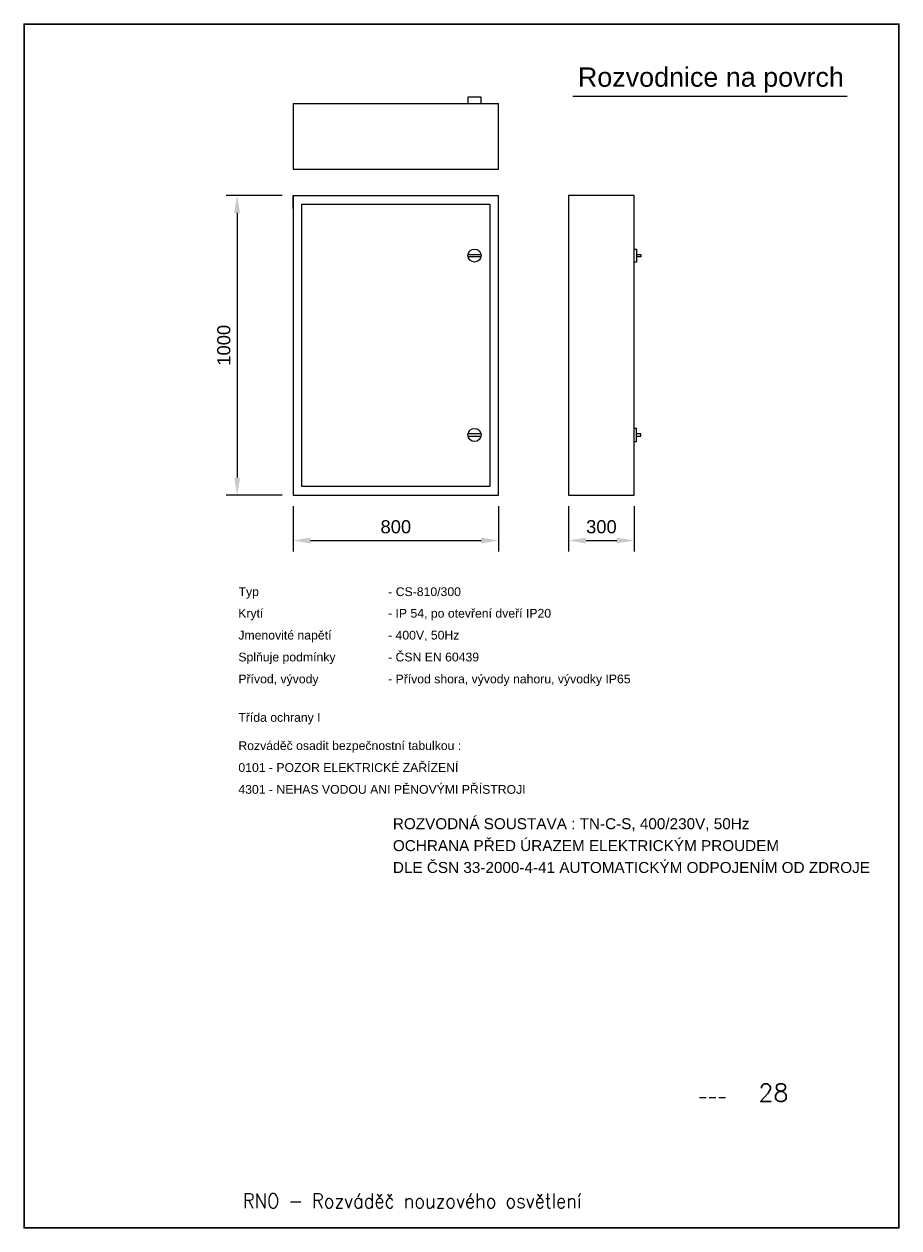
# Model space of a CAD drawing. Extents: x 779434 to 869009, y -84687 to -68442.
# Tile 5 of 6: x 837215 to 847215, y -84687 to -70937. Entities that reach past the tile are written whole.
import ezdxf

# ---------------------------------------------------------------- set-up
doc = ezdxf.new("R2010")
doc.units = 0
doc.header["$MEASUREMENT"] = 0
for name, color, linetype in [('__Bílá', 7, 'CONTINUOUS'), ('IN_RAZITKO', 7, 'CONTINUOUS'), ('OBRYSY', 7, 'CONTINUOUS'), ('RAZITKO', 7, 'CONTINUOUS')]:
    doc.layers.add(name, color=color, linetype=linetype)
doc.layers.add('MP2000N', color=7, linetype='CONTINUOUS', plot=False)
doc.styles.add('ARI-ROM-UNI', font='simplex.shx', dxfattribs={"width": 0.8})
doc.styles.add('Arial', font='arial.ttf')

msp = doc.modelspace()

# ---------------------------------------------------------------- linework, layer by layer
at = {"layer": '__Bílá'}
for p, q in [((842439.526, -71770.348), (842289.526, -71770.348)), ((842289.526, -71770.348), (842289.526, -71845.348)), ((842439.526, -71845.348), (842439.526, -71770.348)), ((843487.57, -71761.549), (846624.485, -71761.549)), ((840289.526, -71845.348), (842639.526, -71845.348)), ((840289.526, -71845.348), (840289.526, -72595.348)), ((842639.526, -72595.348), (842639.526, -71845.348)), ((840289.526, -72595.348), (842639.526, -72595.348)), ((840164.526, -72894.022), (839525.589, -72894.022)), ((840289.526, -72894.022), (842639.526, -72894.022)), ((840289.526, -72894.022), (840289.526, -76317.509)), ((840289.526, -73044.022), (840289.526, -72894.022)), ((840389.526, -72994.022), (842539.526, -72994.022)), ((840389.526, -76217.509), (840389.526, -72994.022)), ((842539.526, -72994.022), (842539.526, -76217.509)), ((842639.526, -76317.509), (842639.526, -72894.022)), ((843439.526, -72894.022), (843439.526, -76317.509)), ((844189.526, -72894.022), (843439.526, -72894.022)), ((844189.526, -76317.509), (844189.526, -72894.022)), ((839650.589, -73094.022), (839650.589, -76117.509)), ((844189.526, -73506.373), (844214.526, -73506.373)), ((844214.526, -73506.373), (844214.526, -73656.373)), ((842290.575, -73568.873), (842438.477, -73568.873)), ((842438.477, -73593.873), (842290.575, -73593.873)), ((844214.526, -73656.373), (844189.526, -73656.373)), ((844214.526, -73568.873), (844264.526, -73568.873)), ((844264.526, -73593.873), (844214.526, -73593.873)), ((844264.526, -73568.873), (844264.526, -73593.873)), ((842438.477, -75617.658), (842290.575, -75617.658)), ((844214.526, -75555.158), (844189.526, -75555.158)), ((844214.526, -75705.158), (844214.526, -75555.158)), ((844264.526, -75617.658), (844214.526, -75617.658)), ((844264.526, -75642.658), (844264.526, -75617.658)), ((842290.575, -75642.658), (842438.477, -75642.658)), ((844189.526, -75705.158), (844214.526, -75705.158)), ((844214.526, -75642.658), (844264.526, -75642.658)), ((840289.526, -76167.509), (840289.526, -76317.509)), ((842539.526, -76217.509), (840389.526, -76217.509)), ((840164.526, -76317.509), (839525.589, -76317.509)), ((840289.526, -76317.509), (842639.526, -76317.509)), ((840289.526, -76442.509), (840289.526, -76960.88)), ((842639.526, -76442.509), (842639.526, -76960.88)), ((843439.526, -76317.509), (844189.526, -76317.509)), ((843439.526, -76442.509), (843439.526, -76960.88)), ((844189.526, -76442.509), (844189.526, -76960.88)), ((840489.526, -76835.88), (842439.526, -76835.88)), ((843639.526, -76835.88), (843989.526, -76835.88))]:
    msp.add_line(p, q, dxfattribs=at)
for centre in [(842364.526, -73581.373), (842364.526, -75630.158)]:
    msp.add_circle(centre, 75, dxfattribs=at)
for points in [[(839617.255, -73094.022), (839683.922, -73094.022), (839650.589, -72894.022)], [(839617.255, -76117.509), (839683.922, -76117.509), (839650.589, -76317.509)], [(840489.526, -76802.547), (840489.526, -76869.214), (840289.526, -76835.88)], [(842439.526, -76802.547), (842439.526, -76869.214), (842639.526, -76835.88)], [(843639.526, -76802.547), (843639.526, -76869.214), (843439.526, -76835.88)], [(843989.526, -76802.547), (843989.526, -76869.214), (844189.526, -76835.88)]]:
    msp.add_solid(points, dxfattribs=at)
at = {"layer": 'MP2000N', "color": 6, "linetype": 'Continuous'}
for p, q in [((847215.25, -70937.219), (837215.25, -70937.219)), ((847215.25, -70937.219), (837215.25, -70937.219)), ((837215.25, -70937.219), (837215.25, -84687.219)), ((847215.25, -70937.219), (837215.25, -70937.219)), ((847215.251, -70937.219), (837215.251, -70937.219)), ((847215.251, -70937.219), (837215.251, -70937.219)), ((847215.251, -70937.219), (837215.251, -70937.219)), ((847215.25, -84687.219), (847215.25, -70937.219)), ((837215.25, -84687.219), (847215.25, -84687.219))]:
    msp.add_line(p, q, dxfattribs=at)
msp.add_lwpolyline([(837215.25, -70937.219), (847215.25, -70937.219), (847215.25, -84687.219), (837215.25, -84687.219)], close=True, dxfattribs=at)
at = {"layer": 'OBRYSY', "color": 2, "linetype": 'Continuous'}
for p in [(847215.25, -70937.219), (847215.25, -70937.219), (847215.25, -70937.219), (847215.251, -70937.219), (847215.251, -70937.219), (847215.251, -70937.219), (847215.25, -84687.219)]:
    msp.add_point(p, dxfattribs=at)
at = {"layer": 'RAZITKO', "color": 2, "linetype": 'Continuous'}
for p in [(837215.25, -70937.219), (837215.25, -70937.219), (837215.25, -70937.219), (837215.251, -70937.219), (837215.251, -70937.219), (837215.251, -70937.219), (837215.25, -84687.219), (837215.25, -84687.219), (837215.25, -84687.219)]:
    msp.add_point(p, dxfattribs=at)

# ---------------------------------------------------------------- texts
at = {"layer": '__Bílá', "style": 'Arial'}
for s, height, p in [('Rozvodnice na povrch', 220, (843545.458, -71652.785)), ('Typ', 100, (839667.047, -77470.363)), ('- CS-810/300', 100, (841378.148, -77470.363)), ('Krytí', 100, (839662.738, -77716.776)), ('- IP 54, po otevření dveří IP20', 100, (841375.994, -77716.776)), ('Jmenovité napětí', 100, (839664.892, -77966.776)), ('- 400V, 50Hz', 100, (841375.994, -77966.776)), ('Splňuje podmínky', 100, (839664.892, -78216.776)), ('- ČSN EN 60439', 100, (841375.994, -78216.776)), ('Přívod, vývody', 100, (839664.892, -78466.776)), ('- Přívod shora, vývody nahoru, vývodky IP65', 100, (841375.994, -78466.776)), ('Třída ochrany I', 100, (839664.892, -78906.32)), ('Rozváděč osadit bezpečnostní tabulkou :', 100, (839664.892, -79228.559)), ('0101 - POZOR ELEKTRICKÉ ZAŘÍZENÍ', 100, (839664.892, -79478.559)), ('4301 - NEHAS VODOU ANI PĚNOVÝMI PŘÍSTROJI', 100, (839664.892, -79728.559)), ('ROZVODNÁ SOUSTAVA : TN-C-S, 400/230V, 50Hz', 125, (841431.112, -80132.98)), ('OCHRANA PŘED ÚRAZEM ELEKTRICKÝM PROUDEM', 125, (841431.112, -80382.98)), ('DLE ČSN 33-2000-4-41 AUTOMATICKÝM ODPOJENÍM OD ZDROJE', 125, (841431.112, -80632.98))]:
    msp.add_text(s, height=height, dxfattribs=at).set_placement(p)
at = {"layer": '__Bílá', "insert": (839499.003, -74605.765), "char_height": 150, "attachment_point": 5, "rotation": 90, "style": 'Arial'}
msp.add_mtext('\\A1;1000', dxfattribs=at)
at = {"layer": '__Bílá', "char_height": 150, "attachment_point": 5, "style": 'Arial'}
for s, insert in [('\\A1;800', (841464.526, -76679.622)), ('\\A1;300', (843814.526, -76679.622))]:
    msp.add_mtext(s, dxfattribs=dict(at, insert=insert))
at = {"layer": 'IN_RAZITKO', "transparency": 33554687, "style": 'ARI-ROM-UNI'}
for s, height, p in [('28', 200, (845608.193, -83241.657)), ('---', 100, (844917.313, -83241.657))]:
    msp.add_text(s, height=height, dxfattribs=at).set_placement(p)
at = {"layer": 'IN_RAZITKO', "transparency": 33554687, "style": 'ARI-ROM-UNI', "width": 0.9}
msp.add_text('RNO - Rozváděč nouzového osvětlení', height=166.66667, dxfattribs=at).set_placement((839715.459, -84461.688))

doc.saveas('drawing.dxf')
